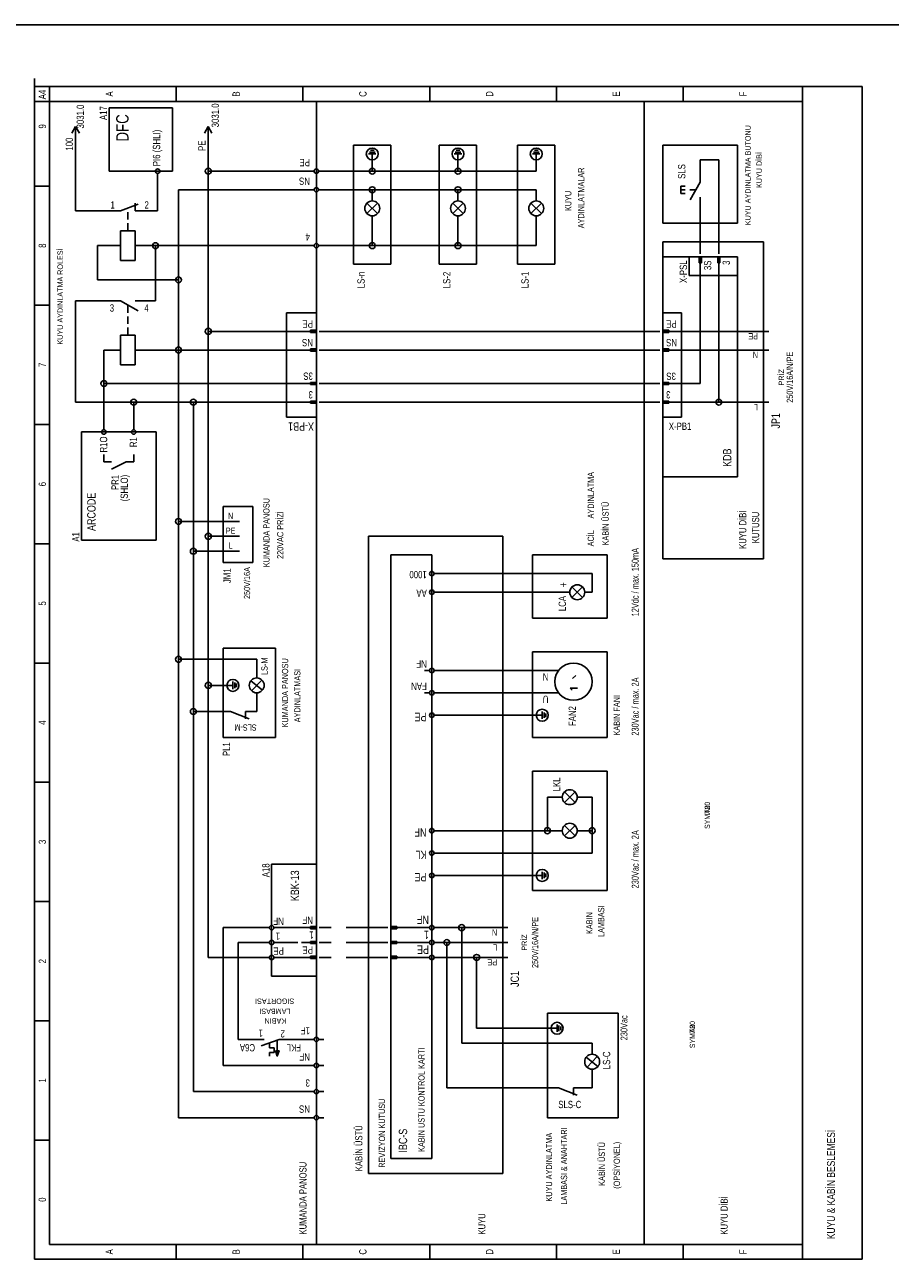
# Model space of a CAD drawing. Header units: centimetres. Extents: x 0 to 12476, y -30 to 2970.
# Tile 26 of 26: x 11080 to 11778, y 1971 to 2970. Entities that reach past the tile are written whole.
import ezdxf
from ezdxf.enums import TextEntityAlignment as Align

# ---------------------------------------------------------------- set-up
doc = ezdxf.new("R2010")
doc.units = ezdxf.units.CM
for name, color, linetype in [('ASN-CERCEVE', 7, 'Continuous'), ('ASN-ELEKTRIK', 3, 'Continuous'), ('ASN-ELEKTRIK-YAZI', 4, 'Continuous')]:
    doc.layers.add(name, color=color, linetype=linetype)

msp = doc.modelspace()

# ---------------------------------------------------------------- linework, layer by layer
at = {"layer": 'ASN-CERCEVE'}
for points in [[(0, 0), (12475.76, 0), (12475.76, 2970), (0, 2970)], [(100, 0), (12450.76, 0), (12450.76, 2970), (100, 2970)]]:
    msp.add_lwpolyline(points, close=True, dxfattribs=at)
at = {"layer": 'ASN-ELEKTRIK'}
for p, q in [((11088.04, 2920.2), (11088.04, 2926.57)), ((11088.04, 1974.44), (11088.04, 2920.2)), ((11088.04, 2920.2), (11755.2, 2920.2)), ((11100.06, 1986.47), (11100.06, 2920.2)), ((11202.24, 2920.2), (11202.24, 2908.18)), ((11304.42, 2920.2), (11304.42, 2908.18)), ((11406.6, 2920.2), (11406.6, 2908.18)), ((11508.78, 2908.18), (11508.78, 2920.2)), ((11610.95, 2908.18), (11610.95, 2920.2)), ((11707.12, 1974.44), (11707.12, 2920.2)), ((11755.2, 2920.2), (11755.2, 1974.44)), ((11088.04, 2908.18), (11707.12, 2908.18)), ((11315.18, 1986.47), (11315.18, 2908.18)), ((11579.64, 1986.47), (11579.64, 2908.18)), ((11148.15, 2903.06), (11199.24, 2903.06)), ((11148.15, 2851.97), (11148.15, 2903.06)), ((11199.24, 2903.06), (11199.24, 2851.97)), ((11121.1, 2888.04), (11118.09, 2882.63)), ((11121.1, 2888.04), (11124.1, 2882.63)), ((11121.1, 2876.02), (11121.1, 2888.04)), ((11228.03, 2888.04), (11225.02, 2882.63)), ((11228.03, 2851.97), (11228.03, 2888.04)), ((11228.03, 2888.04), (11231.03, 2882.63)), ((11121.1, 2882.03), (11121.1, 2876.02)), ((11121.1, 2820.06), (11121.1, 2876.02)), ((11345.23, 2776.84), (11345.23, 2873.01)), ((11345.23, 2873.01), (11375.28, 2873.01)), ((11362.51, 2867.3), (11358, 2867.3)), ((11361.76, 2868.8), (11358.76, 2868.8)), ((11375.28, 2873.01), (11375.28, 2776.84)), ((11414.35, 2776.84), (11414.35, 2873.01)), ((11414.35, 2873.01), (11444.4, 2873.01)), ((11431.63, 2867.3), (11427.12, 2867.3)), ((11430.88, 2868.8), (11427.88, 2868.8)), ((11444.4, 2873.01), (11444.4, 2776.84)), ((11477.46, 2776.84), (11477.46, 2873.01)), ((11477.46, 2873.01), (11507.51, 2873.01)), ((11494.74, 2867.3), (11490.23, 2867.3)), ((11493.99, 2868.8), (11490.99, 2868.8)), ((11507.51, 2873.01), (11507.51, 2776.84)), ((11594.67, 2809.9), (11594.67, 2873.01)), ((11594.67, 2873.01), (11654.77, 2873.01)), ((11654.77, 2873.01), (11654.77, 2809.9)), ((11363.26, 2865.8), (11357.25, 2865.8)), ((11360.26, 2865.8), (11360.26, 2854.98)), ((11432.38, 2865.8), (11426.37, 2865.8)), ((11429.38, 2865.8), (11429.38, 2854.98)), ((11495.49, 2865.8), (11489.48, 2865.8)), ((11492.49, 2865.8), (11492.49, 2854.98)), ((11624.72, 2860.99), (11639.75, 2860.99)), ((11624.72, 2848.97), (11624.72, 2860.99)), ((11639.75, 2860.99), (11639.75, 2788.86)), ((11199.24, 2851.97), (11148.15, 2851.97)), ((11187.21, 2845.96), (11187.21, 2850.17)), ((11309.17, 2851.97), (11228.03, 2851.97)), ((11228.03, 2722.75), (11228.03, 2851.97)), ((11309.17, 2851.97), (11313.38, 2851.97)), ((11316.98, 2851.97), (11321.19, 2851.97)), ((11360.26, 2851.97), (11321.19, 2851.97)), ((11360.26, 2854.98), (11360.26, 2851.97)), ((11429.38, 2851.97), (11360.26, 2851.97)), ((11429.38, 2854.98), (11429.38, 2851.97)), ((11492.49, 2851.97), (11429.38, 2851.97)), ((11492.49, 2854.98), (11492.49, 2851.97)), ((11624.72, 2842.96), (11624.72, 2848.97)), ((11100.06, 2839.95), (11088.04, 2839.95)), ((11187.21, 2820.06), (11187.21, 2845.96)), ((11203.99, 2707.72), (11203.99, 2836.95)), ((11309.17, 2836.95), (11203.99, 2836.95)), ((11309.17, 2836.95), (11313.38, 2836.95)), ((11316.98, 2836.95), (11321.19, 2836.95)), ((11360.26, 2836.95), (11321.19, 2836.95)), ((11360.26, 2836.95), (11360.26, 2833.94)), ((11429.38, 2836.95), (11360.26, 2836.95)), ((11429.38, 2836.95), (11429.38, 2833.94)), ((11492.49, 2836.95), (11429.38, 2836.95)), ((11492.49, 2836.95), (11492.49, 2833.94)), ((11609.09, 2833.94), (11609.09, 2839.95)), ((11609.09, 2839.95), (11612.7, 2839.95)), ((11609.09, 2836.95), (11612.7, 2836.95)), ((11616.3, 2836.95), (11621.25, 2836.95)), ((11624.72, 2842.96), (11616.51, 2828.74)), ((11360.26, 2833.94), (11360.26, 2827.93)), ((11429.38, 2833.94), (11429.38, 2827.93)), ((11492.49, 2833.94), (11492.49, 2827.93)), ((11609.09, 2833.94), (11612.7, 2833.94)), ((11624.72, 2830.94), (11624.72, 2824.93)), ((11154.16, 2820.06), (11121.1, 2820.06)), ((11157.16, 2820.06), (11151.15, 2820.06)), ((11157.16, 2820.06), (11171.59, 2825.31)), ((11163.17, 2821.92), (11163.17, 2822.24)), ((11163.17, 2812.91), (11163.17, 2818.92)), ((11169.18, 2820.06), (11169.18, 2826.07)), ((11169.18, 2820.06), (11175.19, 2820.06)), ((11175.19, 2820.06), (11187.21, 2820.06)), ((11364.51, 2817.67), (11356.01, 2826.17)), ((11364.51, 2826.17), (11356.01, 2817.67)), ((11433.63, 2817.67), (11425.13, 2826.17)), ((11433.63, 2826.17), (11425.13, 2817.67)), ((11496.74, 2817.67), (11488.24, 2826.17)), ((11496.74, 2826.17), (11488.24, 2817.67)), ((11624.72, 2788.86), (11624.72, 2824.93)), ((11163.17, 2803.89), (11163.17, 2809.9)), ((11360.26, 2815.91), (11360.26, 2809.9)), ((11360.26, 2809.9), (11360.26, 2791.87)), ((11429.38, 2815.91), (11429.38, 2809.9)), ((11429.38, 2791.87), (11429.38, 2809.9)), ((11492.49, 2815.91), (11492.49, 2809.9)), ((11492.49, 2809.9), (11492.49, 2791.87)), ((11654.77, 2809.9), (11594.67, 2809.9)), ((11157.16, 2803.89), (11169.18, 2803.89)), ((11157.16, 2779.85), (11157.16, 2803.89)), ((11169.18, 2803.89), (11169.18, 2779.85)), ((11138.61, 2764.29), (11138.61, 2791.87)), ((11151.15, 2791.87), (11138.61, 2791.87)), ((11157.16, 2791.87), (11151.15, 2791.87)), ((11169.18, 2791.87), (11175.19, 2791.87)), ((11304.42, 2791.87), (11172.19, 2791.87)), ((11185.51, 2747.45), (11185.51, 2791.87)), ((11309.17, 2791.87), (11278.93, 2791.87)), ((11309.17, 2791.87), (11313.38, 2791.87)), ((11316.98, 2791.87), (11321.19, 2791.87)), ((11360.26, 2791.87), (11321.19, 2791.87)), ((11429.38, 2791.87), (11360.26, 2791.87)), ((11492.49, 2791.87), (11429.38, 2791.87)), ((11594.67, 2794.87), (11675.81, 2794.87)), ((11594.67, 2782.85), (11594.67, 2794.87)), ((11624.72, 2785.26), (11624.72, 2788.86)), ((11639.75, 2785.26), (11639.75, 2788.86)), ((11675.81, 2794.87), (11675.81, 2539.43)), ((11169.18, 2779.85), (11157.16, 2779.85)), ((11375.28, 2776.84), (11345.23, 2776.84)), ((11444.4, 2776.84), (11414.35, 2776.84)), ((11507.51, 2776.84), (11477.46, 2776.84)), ((11594.67, 2605.54), (11594.67, 2782.85)), ((11594.67, 2782.85), (11654.77, 2782.85)), ((11615.7, 2782.85), (11654.77, 2782.85)), ((11615.7, 2767.83), (11615.7, 2782.85)), ((11623.82, 2782.85), (11625.62, 2782.85)), ((11623.82, 2778.05), (11623.82, 2782.85)), ((11623.82, 2778.05), (11625.62, 2778.05)), ((11624.12, 2778.05), (11624.12, 2782.85)), ((11624.42, 2778.05), (11624.42, 2782.85)), ((11624.72, 2773.84), (11624.72, 2782.85)), ((11625.02, 2778.05), (11625.02, 2782.85)), ((11625.32, 2778.05), (11625.32, 2782.85)), ((11625.62, 2778.05), (11625.62, 2782.85)), ((11638.84, 2782.85), (11640.65, 2782.85)), ((11638.84, 2778.05), (11638.84, 2782.85)), ((11638.84, 2778.05), (11640.65, 2778.05)), ((11639.14, 2778.05), (11639.14, 2782.85)), ((11639.44, 2778.05), (11639.44, 2782.85)), ((11639.75, 2773.84), (11639.75, 2782.85)), ((11640.05, 2778.05), (11640.05, 2782.85)), ((11640.35, 2778.05), (11640.35, 2782.85)), ((11640.65, 2778.05), (11640.65, 2782.85)), ((11654.77, 2782.85), (11654.77, 2767.83)), ((11654.77, 2782.85), (11654.77, 2605.54)), ((11654.77, 2767.83), (11615.7, 2767.83)), ((11624.72, 2773.84), (11624.72, 2770.83)), ((11624.72, 2770.83), (11624.72, 2680.68)), ((11639.75, 2773.84), (11639.75, 2770.83)), ((11639.75, 2770.83), (11639.75, 2665.65)), ((11203.99, 2764.29), (11138.61, 2764.29)), ((11121.1, 2665.65), (11121.1, 2747.45)), ((11154.16, 2747.45), (11121.1, 2747.45)), ((11157.16, 2747.45), (11151.15, 2747.45)), ((11157.16, 2747.45), (11171.38, 2739.24)), ((11169.18, 2747.45), (11175.19, 2747.45)), ((11175.19, 2747.45), (11185.51, 2747.45)), ((11100.06, 2743.79), (11088.04, 2743.79)), ((11163.17, 2737.77), (11163.17, 2743.79)), ((11163.17, 2737.77), (11163.17, 2739.53)), ((11291.14, 2653.63), (11291.14, 2737.77)), ((11291.14, 2737.77), (11315.18, 2737.77)), ((11315.18, 2737.77), (11315.18, 2653.63)), ((11594.67, 2653.63), (11594.67, 2737.77)), ((11594.67, 2737.77), (11609.69, 2737.77)), ((11609.69, 2737.77), (11609.69, 2653.63)), ((11163.17, 2728.76), (11163.17, 2734.77)), ((11157.16, 2719.74), (11169.18, 2719.74)), ((11157.16, 2695.7), (11157.16, 2719.74)), ((11163.17, 2719.74), (11163.17, 2725.75)), ((11169.18, 2719.74), (11169.18, 2695.7)), ((11303.16, 2722.75), (11228.03, 2722.75)), ((11228.03, 2557.46), (11228.03, 2722.75)), ((11306.16, 2722.75), (11303.16, 2722.75)), ((11306.16, 2722.75), (11315.18, 2722.75)), ((11310.37, 2723.65), (11315.18, 2723.65)), ((11310.37, 2723.65), (11310.37, 2721.85)), ((11310.37, 2723.35), (11315.18, 2723.35)), ((11310.37, 2723.05), (11315.18, 2723.05)), ((11310.37, 2722.45), (11315.18, 2722.45)), ((11310.37, 2722.15), (11315.18, 2722.15)), ((11310.37, 2721.85), (11315.18, 2721.85)), ((11315.18, 2723.65), (11315.18, 2721.85)), ((11317.58, 2722.75), (11321.19, 2722.75)), ((11588.66, 2722.75), (11321.19, 2722.75)), ((11592.26, 2722.75), (11588.66, 2722.75)), ((11594.67, 2721.85), (11594.67, 2723.65)), ((11599.48, 2723.65), (11594.67, 2723.65)), ((11599.48, 2723.35), (11594.67, 2723.35)), ((11599.48, 2723.05), (11594.67, 2723.05)), ((11603.68, 2722.75), (11594.67, 2722.75)), ((11599.48, 2722.45), (11594.67, 2722.45)), ((11599.48, 2722.15), (11594.67, 2722.15)), ((11599.48, 2721.85), (11594.67, 2721.85)), ((11599.48, 2721.85), (11599.48, 2723.65)), ((11603.68, 2722.75), (11606.69, 2722.75)), ((11606.69, 2722.75), (11669.8, 2722.75)), ((11680.02, 2722.75), (11669.8, 2722.75)), ((11143.88, 2680.68), (11143.88, 2707.72)), ((11157.16, 2707.72), (11143.88, 2707.72)), ((11169.18, 2707.72), (11203.99, 2707.72)), ((11203.99, 2569.48), (11203.99, 2707.72)), ((11303.16, 2707.72), (11203.99, 2707.72)), ((11306.16, 2707.72), (11303.16, 2707.72)), ((11306.16, 2707.72), (11315.18, 2707.72)), ((11310.37, 2708.62), (11315.18, 2708.62)), ((11310.37, 2708.62), (11310.37, 2706.82)), ((11310.37, 2708.32), (11315.18, 2708.32)), ((11310.37, 2708.02), (11315.18, 2708.02)), ((11310.37, 2707.42), (11315.18, 2707.42)), ((11310.37, 2707.12), (11315.18, 2707.12)), ((11310.37, 2706.82), (11315.18, 2706.82)), ((11315.18, 2708.62), (11315.18, 2706.82)), ((11317.58, 2707.72), (11321.19, 2707.72)), ((11588.66, 2707.72), (11321.19, 2707.72)), ((11592.26, 2707.72), (11588.66, 2707.72)), ((11594.67, 2706.82), (11594.67, 2708.62)), ((11599.48, 2708.62), (11594.67, 2708.62)), ((11599.48, 2708.32), (11594.67, 2708.32)), ((11599.48, 2708.02), (11594.67, 2708.02)), ((11603.68, 2707.72), (11594.67, 2707.72)), ((11599.48, 2707.42), (11594.67, 2707.42)), ((11599.48, 2707.12), (11594.67, 2707.12)), ((11599.48, 2706.82), (11594.67, 2706.82)), ((11599.48, 2706.82), (11599.48, 2708.62)), ((11603.68, 2707.72), (11606.69, 2707.72)), ((11606.69, 2707.72), (11669.8, 2707.72)), ((11680.02, 2707.72), (11669.8, 2707.72)), ((11169.18, 2695.7), (11157.16, 2695.7)), ((11303.16, 2680.68), (11143.88, 2680.68)), ((11143.88, 2647.62), (11143.88, 2680.68)), ((11306.16, 2680.68), (11303.16, 2680.68)), ((11306.16, 2680.68), (11315.18, 2680.68)), ((11310.37, 2681.58), (11315.18, 2681.58)), ((11310.37, 2681.58), (11310.37, 2679.77)), ((11310.37, 2681.28), (11315.18, 2681.28)), ((11310.37, 2680.98), (11315.18, 2680.98)), ((11310.37, 2680.37), (11315.18, 2680.37)), ((11310.37, 2680.07), (11315.18, 2680.07)), ((11310.37, 2679.77), (11315.18, 2679.77)), ((11315.18, 2681.58), (11315.18, 2679.77)), ((11317.58, 2680.68), (11321.19, 2680.68)), ((11588.66, 2680.68), (11321.19, 2680.68)), ((11592.26, 2680.68), (11588.66, 2680.68)), ((11594.67, 2679.77), (11594.67, 2681.58)), ((11599.48, 2681.58), (11594.67, 2681.58)), ((11599.48, 2681.28), (11594.67, 2681.28)), ((11599.48, 2680.98), (11594.67, 2680.98)), ((11603.68, 2680.68), (11594.67, 2680.68)), ((11599.48, 2680.37), (11594.67, 2680.37)), ((11599.48, 2680.07), (11594.67, 2680.07)), ((11599.48, 2679.77), (11594.67, 2679.77)), ((11599.48, 2679.77), (11599.48, 2681.58)), ((11603.68, 2680.68), (11606.69, 2680.68)), ((11624.72, 2680.68), (11606.69, 2680.68)), ((11167.92, 2665.65), (11121.1, 2665.65)), ((11167.92, 2647.62), (11167.92, 2665.65)), ((11216.01, 2665.65), (11167.92, 2665.65)), ((11216.01, 2545.44), (11216.01, 2665.65)), ((11303.16, 2665.65), (11216.01, 2665.65)), ((11306.16, 2665.65), (11303.16, 2665.65)), ((11306.16, 2665.65), (11315.18, 2665.65)), ((11310.37, 2666.55), (11315.18, 2666.55)), ((11310.37, 2666.55), (11310.37, 2664.75)), ((11310.37, 2666.25), (11315.18, 2666.25)), ((11310.37, 2665.95), (11315.18, 2665.95)), ((11310.37, 2665.35), (11315.18, 2665.35)), ((11310.37, 2665.05), (11315.18, 2665.05)), ((11310.37, 2664.75), (11315.18, 2664.75)), ((11315.18, 2666.55), (11315.18, 2664.75)), ((11317.58, 2665.65), (11321.19, 2665.65)), ((11588.66, 2665.65), (11321.19, 2665.65)), ((11592.26, 2665.65), (11588.66, 2665.65)), ((11594.67, 2664.75), (11594.67, 2666.55)), ((11599.48, 2666.55), (11594.67, 2666.55)), ((11599.48, 2666.25), (11594.67, 2666.25)), ((11599.48, 2665.95), (11594.67, 2665.95)), ((11603.68, 2665.65), (11594.67, 2665.65)), ((11599.48, 2665.35), (11594.67, 2665.35)), ((11599.48, 2665.05), (11594.67, 2665.05)), ((11599.48, 2664.75), (11594.67, 2664.75)), ((11599.48, 2664.75), (11599.48, 2666.55)), ((11603.68, 2665.65), (11606.69, 2665.65)), ((11639.75, 2665.65), (11606.69, 2665.65)), ((11669.8, 2665.65), (11639.75, 2665.65)), ((11680.02, 2665.65), (11669.8, 2665.65)), ((11100.06, 2647.62), (11088.04, 2647.62)), ((11143.88, 2647.62), (11143.88, 2643.41)), ((11167.92, 2647.62), (11167.92, 2643.41)), ((11315.18, 2653.63), (11291.14, 2653.63)), ((11609.69, 2653.63), (11594.67, 2653.63)), ((11125.85, 2554.46), (11125.85, 2641.61)), ((11125.85, 2641.61), (11185.95, 2641.61)), ((11185.95, 2641.61), (11185.95, 2554.46)), ((11143.88, 2623.58), (11143.88, 2617.57)), ((11149.89, 2617.57), (11143.88, 2617.57)), ((11161.91, 2617.57), (11149.89, 2611.55)), ((11167.92, 2617.57), (11161.91, 2617.57)), ((11167.92, 2617.57), (11167.92, 2623.58)), ((11654.77, 2605.54), (11594.67, 2605.54)), ((11594.67, 2539.43), (11594.67, 2605.54)), ((11240.05, 2581.5), (11264.09, 2581.5)), ((11240.05, 2536.42), (11240.05, 2581.5)), ((11264.09, 2581.5), (11264.09, 2536.42)), ((11240.05, 2569.48), (11203.99, 2569.48)), ((11203.99, 2458.29), (11203.99, 2569.48)), ((11243.05, 2569.48), (11240.05, 2569.48)), ((11253.27, 2569.48), (11243.05, 2569.48)), ((11240.05, 2557.46), (11228.03, 2557.46)), ((11228.03, 2437.25), (11228.03, 2557.46)), ((11243.05, 2557.46), (11240.05, 2557.46)), ((11253.27, 2557.46), (11243.05, 2557.46)), ((11357.25, 2043.56), (11357.25, 2557.46)), ((11357.25, 2557.46), (11465.44, 2557.46)), ((11465.44, 2557.46), (11465.44, 2043.56)), ((11100.06, 2551.45), (11088.04, 2551.45)), ((11185.95, 2554.46), (11125.85, 2554.46)), ((11240.05, 2545.44), (11216.01, 2545.44)), ((11216.01, 2416.21), (11216.01, 2545.44)), ((11243.05, 2545.44), (11240.05, 2545.44)), ((11253.27, 2545.44), (11243.05, 2545.44)), ((11375.28, 2055.59), (11375.28, 2542.43)), ((11375.28, 2542.43), (11408.34, 2542.43)), ((11408.34, 2542.43), (11408.34, 2055.59)), ((11489.48, 2491.35), (11489.48, 2542.43)), ((11489.48, 2542.43), (11549.59, 2542.43)), ((11549.59, 2542.43), (11549.59, 2491.35)), ((11675.81, 2539.43), (11594.67, 2539.43)), ((11264.09, 2536.42), (11240.05, 2536.42)), ((11414.35, 2527.41), (11410.15, 2527.41)), ((11537.57, 2527.41), (11414.35, 2527.41)), ((11537.57, 2527.41), (11537.57, 2512.38)), ((11414.35, 2512.38), (11410.15, 2512.38)), ((11513.53, 2512.38), (11414.35, 2512.38)), ((11519.54, 2512.38), (11513.53, 2512.38)), ((11521.3, 2508.13), (11529.8, 2516.63)), ((11529.8, 2508.13), (11521.3, 2516.63)), ((11537.57, 2512.38), (11531.56, 2512.38)), ((11549.59, 2491.35), (11489.48, 2491.35)), ((11240.05, 2395.18), (11240.05, 2467.3)), ((11240.05, 2467.3), (11282.12, 2467.3)), ((11282.12, 2467.3), (11282.12, 2395.18)), ((11240.05, 2458.29), (11203.99, 2458.29)), ((11203.99, 2088.64), (11203.99, 2458.29)), ((11240.29, 2458.29), (11240.05, 2458.29)), ((11255.08, 2458.29), (11240.05, 2458.29)), ((11255.08, 2458.29), (11267.1, 2458.29)), ((11267.1, 2449.27), (11267.1, 2458.29)), ((11489.48, 2395.18), (11489.48, 2464.3)), ((11489.48, 2464.3), (11549.59, 2464.3)), ((11549.59, 2464.3), (11549.59, 2395.18)), ((11100.06, 2455.28), (11088.04, 2455.28)), ((11267.1, 2449.27), (11267.1, 2443.26)), ((11406.54, 2449.27), (11402.33, 2449.27)), ((11414.35, 2449.27), (11410.15, 2449.27)), ((11498.5, 2449.27), (11414.35, 2449.27)), ((11510.4, 2449.27), (11498.5, 2449.27)), ((11240.05, 2437.25), (11228.03, 2437.25)), ((11228.03, 2217.87), (11228.03, 2437.25)), ((11240.29, 2437.25), (11240.05, 2437.25)), ((11247.86, 2437.25), (11240.05, 2437.25)), ((11247.86, 2434.25), (11247.86, 2440.26)), ((11249.37, 2435), (11249.37, 2439.51)), ((11250.87, 2435.75), (11250.87, 2438.75)), ((11271.66, 2433.4), (11262.29, 2440.86)), ((11271.18, 2441.58), (11263.01, 2432.92)), ((11521.86, 2442.82), (11524.38, 2445.34)), ((11267.1, 2425.23), (11267.1, 2431.24)), ((11406.54, 2431.24), (11402.33, 2431.24)), ((11414.35, 2431.24), (11410.15, 2431.24)), ((11414.35, 2431.24), (11498.5, 2431.24)), ((11510.4, 2431.24), (11498.5, 2431.24)), ((11521.46, 2433.4), (11519.78, 2435.09)), ((11519.78, 2435.09), (11525.67, 2435.09)), ((11267.1, 2425.23), (11267.1, 2416.21)), ((11240.05, 2416.21), (11216.01, 2416.21)), ((11216.01, 2109.68), (11216.01, 2416.21)), ((11246.06, 2416.21), (11240.05, 2416.21)), ((11240.29, 2416.21), (11240.05, 2416.21)), ((11246.06, 2416.21), (11261.09, 2410.2)), ((11258.08, 2416.21), (11258.08, 2410.2)), ((11258.08, 2416.21), (11261.09, 2416.21)), ((11261.09, 2416.21), (11267.1, 2416.21)), ((11414.35, 2413.21), (11410.15, 2413.21)), ((11414.35, 2413.21), (11486.48, 2413.21)), ((11497.3, 2413.21), (11486.48, 2413.21)), ((11497.3, 2410.2), (11497.3, 2416.21)), ((11498.8, 2410.96), (11498.8, 2415.46)), ((11500.3, 2411.71), (11500.3, 2414.71)), ((11282.12, 2395.18), (11240.05, 2395.18)), ((11549.59, 2395.18), (11489.48, 2395.18)), ((11489.48, 2271.96), (11489.48, 2368.13)), ((11489.48, 2368.13), (11549.59, 2368.13)), ((11549.59, 2368.13), (11549.59, 2271.96)), ((11100.06, 2359.11), (11088.04, 2359.11)), ((11507.51, 2347.09), (11501.5, 2347.09)), ((11501.5, 2347.09), (11501.5, 2320.05)), ((11513.53, 2347.09), (11507.51, 2347.09)), ((11515.29, 2342.84), (11523.79, 2351.34)), ((11523.79, 2342.84), (11515.29, 2351.34)), ((11531.56, 2347.09), (11525.55, 2347.09)), ((11531.56, 2347.09), (11537.57, 2347.09)), ((11537.57, 2320.05), (11537.57, 2347.09)), ((11414.35, 2320.05), (11410.15, 2320.05)), ((11501.5, 2320.05), (11414.35, 2320.05)), ((11507.51, 2320.05), (11501.5, 2320.05)), ((11513.53, 2320.05), (11507.51, 2320.05)), ((11515.29, 2315.8), (11523.79, 2324.3)), ((11523.79, 2315.8), (11515.29, 2324.3)), ((11531.56, 2320.05), (11525.55, 2320.05)), ((11537.57, 2320.05), (11531.56, 2320.05)), ((11537.57, 2302.02), (11537.57, 2320.05)), ((11414.35, 2302.02), (11410.15, 2302.02)), ((11537.57, 2302.02), (11414.35, 2302.02)), ((11279.12, 2202.84), (11279.12, 2293)), ((11279.12, 2293), (11315.18, 2293)), ((11315.18, 2293), (11315.18, 2202.84)), ((11414.35, 2283.98), (11410.15, 2283.98)), ((11414.35, 2283.98), (11486.48, 2283.98)), ((11497.3, 2283.98), (11486.48, 2283.98)), ((11497.3, 2280.98), (11497.3, 2286.99)), ((11498.8, 2281.73), (11498.8, 2286.24)), ((11500.3, 2282.48), (11500.3, 2285.49)), ((11549.59, 2271.96), (11489.48, 2271.96)), ((11100.06, 2262.95), (11088.04, 2262.95)), ((11273.11, 2241.91), (11240.05, 2241.91)), ((11240.05, 2130.72), (11240.05, 2241.91)), ((11273.11, 2241.91), (11277.31, 2241.91)), ((11280.92, 2241.91), (11285.13, 2241.91)), ((11285.13, 2241.91), (11303.16, 2241.91)), ((11306.16, 2241.91), (11303.16, 2241.91)), ((11306.16, 2241.91), (11315.18, 2241.91)), ((11310.37, 2242.81), (11315.18, 2242.81)), ((11310.37, 2242.81), (11310.37, 2241.01)), ((11310.37, 2242.51), (11315.18, 2242.51)), ((11310.37, 2242.21), (11315.18, 2242.21)), ((11310.37, 2241.61), (11315.18, 2241.61)), ((11310.37, 2241.31), (11315.18, 2241.31)), ((11310.37, 2241.01), (11315.18, 2241.01)), ((11315.18, 2242.81), (11315.18, 2241.01)), ((11317.58, 2241.91), (11321.19, 2241.91)), ((11327.2, 2241.91), (11321.19, 2241.91)), ((11339.22, 2241.91), (11345.23, 2241.91)), ((11345.23, 2241.91), (11342.23, 2241.91)), ((11369.27, 2241.91), (11345.23, 2241.91)), ((11372.88, 2241.91), (11369.27, 2241.91)), ((11375.28, 2241.01), (11375.28, 2242.81)), ((11380.09, 2242.81), (11375.28, 2242.81)), ((11380.09, 2242.51), (11375.28, 2242.51)), ((11380.09, 2242.21), (11375.28, 2242.21)), ((11384.3, 2241.91), (11375.28, 2241.91)), ((11380.09, 2241.61), (11375.28, 2241.61)), ((11380.09, 2241.31), (11375.28, 2241.31)), ((11380.09, 2241.01), (11375.28, 2241.01)), ((11380.09, 2241.01), (11380.09, 2242.81)), ((11384.3, 2241.91), (11387.31, 2241.91)), ((11387.31, 2241.91), (11402.33, 2241.91)), ((11402.33, 2241.91), (11406.54, 2241.91)), ((11410.15, 2241.91), (11414.35, 2241.91)), ((11432.38, 2241.91), (11414.35, 2241.91)), ((11432.38, 2148.75), (11432.38, 2241.91)), ((11459.43, 2241.91), (11432.38, 2241.91)), ((11469.65, 2241.91), (11459.43, 2241.91)), ((11273.11, 2229.89), (11252.07, 2229.89)), ((11252.07, 2151.75), (11252.07, 2229.89)), ((11273.11, 2229.89), (11277.31, 2229.89)), ((11280.92, 2229.89), (11285.13, 2229.89)), ((11285.13, 2229.89), (11300.15, 2229.89)), ((11306.16, 2229.89), (11303.16, 2229.89)), ((11306.16, 2229.89), (11315.18, 2229.89)), ((11310.37, 2230.79), (11315.18, 2230.79)), ((11310.37, 2230.79), (11310.37, 2228.99)), ((11310.37, 2230.49), (11315.18, 2230.49)), ((11310.37, 2230.19), (11315.18, 2230.19)), ((11310.37, 2229.59), (11315.18, 2229.59)), ((11310.37, 2229.29), (11315.18, 2229.29)), ((11310.37, 2228.99), (11315.18, 2228.99)), ((11315.18, 2230.79), (11315.18, 2228.99)), ((11317.58, 2229.89), (11321.19, 2229.89)), ((11327.2, 2229.89), (11321.19, 2229.89)), ((11339.22, 2229.89), (11345.23, 2229.89)), ((11345.23, 2229.89), (11342.23, 2229.89)), ((11369.27, 2229.89), (11345.23, 2229.89)), ((11372.88, 2229.89), (11369.27, 2229.89)), ((11375.28, 2228.99), (11375.28, 2230.79)), ((11380.09, 2230.79), (11375.28, 2230.79)), ((11380.09, 2230.49), (11375.28, 2230.49)), ((11380.09, 2230.19), (11375.28, 2230.19)), ((11384.3, 2229.89), (11375.28, 2229.89)), ((11380.09, 2229.59), (11375.28, 2229.59)), ((11380.09, 2229.29), (11375.28, 2229.29)), ((11380.09, 2228.99), (11375.28, 2228.99)), ((11380.09, 2228.99), (11380.09, 2230.79)), ((11384.3, 2229.89), (11387.31, 2229.89)), ((11387.31, 2229.89), (11402.33, 2229.89)), ((11402.33, 2229.89), (11406.54, 2229.89)), ((11410.15, 2229.89), (11414.35, 2229.89)), ((11420.36, 2229.89), (11414.35, 2229.89)), ((11420.36, 2112.69), (11420.36, 2229.89)), ((11459.43, 2229.89), (11420.36, 2229.89)), ((11469.65, 2229.89), (11459.43, 2229.89)), ((11273.11, 2217.87), (11228.03, 2217.87)), ((11273.11, 2217.87), (11277.31, 2217.87)), ((11280.92, 2217.87), (11285.13, 2217.87)), ((11285.13, 2217.87), (11303.16, 2217.87)), ((11306.16, 2217.87), (11303.16, 2217.87)), ((11306.16, 2217.87), (11315.18, 2217.87)), ((11310.37, 2218.77), (11315.18, 2218.77)), ((11310.37, 2218.77), (11310.37, 2216.97)), ((11310.37, 2218.47), (11315.18, 2218.47)), ((11310.37, 2218.17), (11315.18, 2218.17)), ((11310.37, 2217.57), (11315.18, 2217.57)), ((11310.37, 2217.27), (11315.18, 2217.27)), ((11315.18, 2218.77), (11315.18, 2216.97)), ((11317.58, 2217.87), (11321.19, 2217.87)), ((11327.2, 2217.87), (11321.19, 2217.87)), ((11339.22, 2217.87), (11345.23, 2217.87)), ((11345.23, 2217.87), (11342.23, 2217.87)), ((11369.27, 2217.87), (11345.23, 2217.87)), ((11372.88, 2217.87), (11369.27, 2217.87)), ((11375.28, 2216.97), (11375.28, 2218.77)), ((11380.09, 2218.77), (11375.28, 2218.77)), ((11380.09, 2218.47), (11375.28, 2218.47)), ((11380.09, 2218.17), (11375.28, 2218.17)), ((11384.3, 2217.87), (11375.28, 2217.87)), ((11380.09, 2217.57), (11375.28, 2217.57)), ((11380.09, 2217.27), (11375.28, 2217.27)), ((11380.09, 2216.97), (11380.09, 2218.77)), ((11384.3, 2217.87), (11387.31, 2217.87)), ((11387.31, 2217.87), (11402.33, 2217.87)), ((11402.33, 2217.87), (11406.54, 2217.87)), ((11410.15, 2217.87), (11414.35, 2217.87)), ((11444.4, 2217.87), (11414.35, 2217.87)), ((11444.4, 2160.77), (11444.4, 2217.87)), ((11459.43, 2217.87), (11444.4, 2217.87)), ((11469.65, 2217.87), (11459.43, 2217.87)), ((11310.37, 2216.97), (11315.18, 2216.97)), ((11380.09, 2216.97), (11375.28, 2216.97)), ((11315.18, 2202.84), (11279.12, 2202.84)), ((11501.5, 2088.64), (11501.5, 2172.79)), ((11501.5, 2172.79), (11558.6, 2172.79)), ((11558.6, 2172.79), (11558.6, 2088.64)), ((11100.06, 2166.78), (11088.04, 2166.78)), ((11501.5, 2160.77), (11444.4, 2160.77)), ((11509.32, 2160.77), (11501.5, 2160.77)), ((11501.74, 2160.77), (11501.5, 2160.77)), ((11509.32, 2157.76), (11509.32, 2163.77)), ((11510.82, 2158.52), (11510.82, 2163.02)), ((11512.32, 2159.27), (11512.32, 2162.27)), ((11267.1, 2151.75), (11252.07, 2151.75)), ((11273.11, 2151.75), (11267.1, 2151.75)), ((11285.13, 2151.75), (11270.7, 2146.5)), ((11277.43, 2144.9), (11277.43, 2148.89)), ((11283.68, 2151.03), (11283.68, 2138.29)), ((11285.13, 2151.75), (11291.14, 2151.75)), ((11309.17, 2151.75), (11291.14, 2151.75)), ((11309.17, 2151.75), (11313.38, 2151.75)), ((11312.17, 2151.75), (11309.17, 2151.75)), ((11316.98, 2151.75), (11321.19, 2151.75)), ((11501.5, 2148.75), (11432.38, 2148.75)), ((11501.74, 2148.75), (11501.5, 2148.75)), ((11531.56, 2148.75), (11501.5, 2148.75)), ((11531.56, 2148.75), (11537.57, 2148.75)), ((11537.57, 2145.74), (11537.57, 2148.75)), ((11281.04, 2144.9), (11277.43, 2144.9)), ((11277.43, 2141.3), (11281.04, 2141.3)), ((11277.43, 2138.29), (11277.43, 2141.3)), ((11281.04, 2141.3), (11281.04, 2144.9)), ((11283.68, 2138.29), (11282.24, 2142.62)), ((11282.24, 2142.62), (11285.13, 2142.62)), ((11283.68, 2138.29), (11285.13, 2142.62)), ((11542.14, 2129.88), (11532.76, 2137.33)), ((11541.65, 2138.05), (11533.48, 2129.39)), ((11537.57, 2145.74), (11537.57, 2139.73)), ((11309.17, 2130.72), (11240.05, 2130.72)), ((11309.17, 2130.72), (11313.38, 2130.72)), ((11316.98, 2130.72), (11321.19, 2130.72)), ((11537.57, 2121.7), (11537.57, 2127.71)), ((11537.57, 2121.7), (11537.57, 2112.69)), ((11309.17, 2109.68), (11216.01, 2109.68)), ((11309.17, 2109.68), (11313.38, 2109.68)), ((11312.17, 2109.68), (11309.17, 2109.68)), ((11316.98, 2109.68), (11321.19, 2109.68)), ((11501.5, 2112.69), (11420.36, 2112.69)), ((11510.52, 2112.69), (11501.5, 2112.69)), ((11501.74, 2112.69), (11501.5, 2112.69)), ((11510.52, 2112.69), (11525.55, 2106.67)), ((11522.54, 2112.69), (11522.54, 2106.67)), ((11522.54, 2112.69), (11525.55, 2112.69)), ((11525.55, 2112.69), (11537.57, 2112.69)), ((11309.17, 2088.64), (11203.99, 2088.64)), ((11309.17, 2088.64), (11313.38, 2088.64)), ((11316.98, 2088.64), (11321.19, 2088.64)), ((11558.6, 2088.64), (11501.5, 2088.64)), ((11100.06, 2070.61), (11088.04, 2070.61)), ((11408.34, 2055.59), (11375.28, 2055.59)), ((11465.44, 2043.56), (11357.25, 2043.56)), ((11100.06, 1986.47), (11707.12, 1986.47)), ((11202.24, 1986.47), (11202.24, 1974.44)), ((11304.42, 1986.47), (11304.42, 1974.44)), ((11406.6, 1986.47), (11406.6, 1974.44)), ((11508.78, 1974.44), (11508.78, 1986.47)), ((11610.95, 1974.44), (11610.95, 1986.47)), ((11707.12, 1974.44), (11707.12, 1986.47)), ((11755.2, 1974.44), (11088.04, 1974.44)), ((11725.15, 1974.44), (11755.2, 1974.44))]:
    msp.add_line(p, q, dxfattribs=at)
msp.add_lwpolyline([(11282.24, 2142.62), (11285.13, 2142.62), (11283.68, 2138.29), (11282.24, 2142.62)], dxfattribs=at)
for centre, radius in [((11360.26, 2865.8), 4.81), ((11429.38, 2865.8), 4.81), ((11492.49, 2865.8), 4.81), ((11187.21, 2851.97), 1.8), ((11228.03, 2851.97), 2.4), ((11315.18, 2851.97), 1.8), ((11360.26, 2851.97), 2.4), ((11429.38, 2851.97), 2.4), ((11315.18, 2836.95), 1.8), ((11360.26, 2836.95), 2.4), ((11429.38, 2836.95), 2.4), ((11360.26, 2821.92), 6.01), ((11429.38, 2821.92), 6.01), ((11492.49, 2821.92), 6.01), ((11185.51, 2791.87), 2.4), ((11315.18, 2791.87), 1.8), ((11360.26, 2791.87), 2.4), ((11429.38, 2791.87), 2.4), ((11203.99, 2764.29), 2.4), ((11228.03, 2722.75), 2.4), ((11203.99, 2707.72), 2.4), ((11143.88, 2680.68), 2.4), ((11167.92, 2665.65), 2.4), ((11216.01, 2665.65), 2.4), ((11639.75, 2665.65), 2.4), ((11143.88, 2641.61), 1.8), ((11167.92, 2641.61), 1.8), ((11203.99, 2569.48), 2.4), ((11228.03, 2557.46), 2.4), ((11216.01, 2545.44), 2.4), ((11408.34, 2527.41), 1.8), ((11525.55, 2512.38), 6.01), ((11408.34, 2512.38), 1.8), ((11203.99, 2458.29), 2.4), ((11408.34, 2449.27), 1.8), ((11522.54, 2440.26), 15.03), ((11228.03, 2437.25), 2.4), ((11247.86, 2437.25), 4.81), ((11267.1, 2437.25), 6.01), ((11408.34, 2431.24), 1.8), ((11216.01, 2416.21), 2.4), ((11497.3, 2413.21), 4.81), ((11408.34, 2413.21), 1.8), ((11519.54, 2347.09), 6.01), ((11408.34, 2320.05), 1.8), ((11501.5, 2320.05), 2.4), ((11519.54, 2320.05), 6.01), ((11537.57, 2320.05), 2.4), ((11408.34, 2302.02), 1.8), ((11497.3, 2283.98), 4.81), ((11408.34, 2283.98), 1.8), ((11279.12, 2241.91), 1.8), ((11408.34, 2241.91), 1.8), ((11432.38, 2241.91), 2.4), ((11279.12, 2229.89), 1.8), ((11408.34, 2229.89), 1.8), ((11420.36, 2229.89), 2.4), ((11279.12, 2217.87), 1.8), ((11408.34, 2217.87), 1.8), ((11444.4, 2217.87), 2.4), ((11509.32, 2160.77), 4.81), ((11315.18, 2151.75), 1.8), ((11537.57, 2133.72), 6.01), ((11315.18, 2130.72), 1.8), ((11315.18, 2109.68), 1.8), ((11315.18, 2088.64), 1.8)]:
    msp.add_circle(centre, radius, dxfattribs=at)

# ---------------------------------------------------------------- texts
at = {"layer": 'ASN-ELEKTRIK-YAZI', "width": 0.8}
for s, height, rotation, p in [('A4', 5.89, 90, (11097.18, 2909.86)), ('3031.0', 5.89, 90, (11236.62, 2887.28)), ('3031.0', 5.89, 90, (11127.8, 2886.36)), ('PI6 (SHLI)', 5.89, 90, (11189.26, 2855.94)), ('KUYU AYDINLATMA BUTONU', 4.3275, 90, (11665.35, 2808.34)), ('KUYU DİBİ', 4.328, 90, (11674.37, 2838.39)), ('PE', 5.89, 180, (11310.01, 2861.83)), ('SLS', 5.89, 90, (11612.7, 2845.72)), ('NS', 5.89, 180, (11310.01, 2846.8)), ('4', 5.89, 180, (11310.01, 2801.73)), ('KUYU AYDINLATMA ROLESİ', 4.3275, 90, (11110.76, 2712.12)), ('4', 5.89, 360, (11176.52, 2738.67)), ('PE', 5.89, 180, (11312.41, 2731.64)), ('NS', 5.89, 180, (11312.41, 2716.62)), ('PE', 5.049, 180, (11671.36, 2721.31)), ('N', 5.05, 180, (11671.36, 2706.28)), ('3S', 5.89, 180, (11312.41, 2689.57)), ('3', 5.89, 180, (11312.41, 2674.54)), ('L', 5.05, 180, (11671.36, 2664.21)), ('X-PB1', 6.732, 180, (11313.26, 2649.3)), ('KDB', 6.732, 90, (11649.84, 2613.48)), ('AYDINLATMA', 5.049, 90, (11538.99, 2571.86)), ('ARCODE', 6.732, 90, (11137.15, 2561.79)), ('KABİN ÜSTÜ', 5.049, 90, (11550.91, 2550.13)), ('KUYU DİBİ', 5.77, 90, (11661.86, 2547.36)), ('KUTUSU', 5.77, 90, (11672.25, 2551.91)), ('A1', 5.89, 90, (11124.17, 2553.13)), ('ACİL', 5.049, 90, (11538.99, 2549.36)), ('12Vdc / max. 150mA', 5.5537, 90, (11575.05, 2492.93)), ('1000', 5.89, 180, (11404.26, 2529.57)), ('AA', 5.89, 180, (11404.26, 2514.55)), ('LS-M', 5.049, 90, (11275.87, 2445.69)), ('NF', 5.89, 180, (11404.26, 2457.45)), ('N', 5.89, 180, (11502.35, 2446.99)), ('FAN', 5.89, 180, (11404.26, 2439.41)), ('230Vac / max. 2A', 5.5537, 90, (11575.05, 2396.76)), ('U', 5.89, 180, (11502.35, 2428.96)), ('KABIN FANI', 5.049, 90, (11559.93, 2396.86)), ('PE', 6.732, 180, (11404.01, 2415.13)), ('LKL', 5.89, 90, (11511.84, 2351.78)), ('SYMT80', 4.207, 90, (11632.53, 2321.46)), ('SYMA2', 4.207, 90, (11632.53, 2321.46)), ('NF', 6.732, 180, (11404.01, 2321.97)), ('230Vac / max. 2A', 5.5537, 90, (11575.05, 2273.55)), ('KL', 6.732, 180, (11404.01, 2303.94)), ('PE', 6.732, 180, (11404.01, 2285.91)), ('NF', 5.89, 180, (11288.97, 2249.96)), ('NF', 5.89, 180, (11312.41, 2250.81)), ('NF', 6.732, 180, (11405.94, 2251.53)), ('1', 5.89, 180, (11285.97, 2237.94)), ('1', 5.89, 180, (11313.02, 2238.79)), ('1', 6.73, 180, (11405.94, 2239.51)), ('N', 5.05, 180, (11460.99, 2240.47)), ('PE', 6.732, 180, (11405.94, 2227.49)), ('L', 5.05, 180, (11460.99, 2228.45)), ('PE', 5.89, 180, (11288.97, 2225.92)), ('PE', 5.89, 180, (11312.41, 2226.76)), ('PE', 5.049, 180, (11460.99, 2216.43)), ('1', 5.89, 180, (11272.14, 2159.69)), ('1F', 5.89, 180, (11310.01, 2161.61)), ('SYMT80', 4.207, 90, (11620.51, 2144.69)), ('SYMA2', 4.207, 90, (11620.51, 2144.69)), ('C6A', 5.89, 180, (11265.77, 2148.03)), ('NF', 5.89, 180, (11310.01, 2140.57)), ('KABIN USTU KONTROL KARTI', 5.0488, 90, (11402.45, 2061.06)), ('3', 5.89, 180, (11310.01, 2119.54)), ('NS', 5.89, 180, (11310.01, 2098.5)), ('REVIZYON KUTUSU', 5.0488, 90, (11370.6, 2048.25)), ('KABİN ÜSTÜ', 5.77, 90, (11352.32, 2045.49)), ('IBC-S', 6.732, 90, (11388.39, 2060.51)), ('KUYU & KABİN BESLEMESİ', 6.3687, 90, (11733.38, 1990.67)), ('KUMANDA PANOSU', 5.7701, 90, (11307.25, 1994.4)), ('KUYU DİBİ', 5.77, 90, (11646.84, 1994.4)), ('KUYU', 5.77, 90, (11451.5, 1994.4))]:
    msp.add_text(s, height=height, rotation=rotation, dxfattribs=at).set_placement(p)
for s, height, rotation, p in [('A', 5.89, 90, (11151.27, 2914.19)), ('B', 5.89, 90, (11253.45, 2914.19)), ('C', 5.89, 90, (11355.63, 2914.19)), ('D', 5.89, 90, (11457.81, 2914.19)), ('E', 5.89, 90, (11559.98, 2914.19)), ('F', 5.89, 90, (11662.16, 2914.19)), ('9', 5.89, 90, (11097.18, 2888.04)), ('AYDINLATMALAR', 5.0488, 90, (11531.16, 2830.38)), ('KUYU', 5.049, 90, (11520.86, 2827.93)), ('8', 5.89, 90, (11097.18, 2791.87)), ('7', 5.89, 90, (11097.18, 2695.7)), ('250V/16A/N/PE', 5.0488, 90, (11699.48, 2685.73)), ('PRİZ', 4.328, 90, (11692.26, 2685.73)), ('JP1', 6.732, 90, (11688.91, 2650.62)), ('6', 5.89, 90, (11097.18, 2599.53)), ('KUMANDA PANOSU', 5.0488, 90, (11277.43, 2560.47)), ('220VAC PRİZİ', 5.0488, 90, (11288.59, 2558.5)), ('N', 5.05, 360, (11246.06, 2571.53)), ('PE', 5.049, 360, (11246.06, 2559.5)), ('L', 5.05, 360, (11246.06, 2547.48)), ('+', 6.73, 90, (11517.61, 2518.39)), ('5', 5.89, 90, (11097.18, 2503.37)), ('KUMANDA PANOSU', 5.0488, 90, (11292.46, 2431.24)), ('AYDINLATMASI', 5.0488, 90, (11302.37, 2429.04)), ('4', 5.89, 90, (11097.18, 2407.2)), ('SLS-M', 5.049, 180, (11258.08, 2405.76)), ('3', 5.89, 90, (11097.18, 2311.03)), ('250V/16A/N/PE', 5.0488, 90, (11494.05, 2229.89)), ('PRİZ', 4.328, 90, (11485.04, 2229.89)), ('2', 5.89, 90, (11097.18, 2214.86)), ('SIGORTASI', 4.328, 180, (11281.56, 2184.7)), ('LAMBASI', 4.328, 180, (11281.81, 2176.58)), ('KABIN', 4.328, 180, (11282.12, 2168.82)), ('1', 5.89, 90, (11097.18, 2118.7)), ('SLS-C', 5.89, 360, (11519.54, 2096.34)), ('0', 5.89, 90, (11097.18, 2022.53)), ('A', 5.89, 90, (11151.27, 1980.45)), ('B', 5.89, 90, (11253.45, 1980.45)), ('C', 5.89, 90, (11355.63, 1980.45)), ('D', 5.89, 90, (11457.81, 1980.45)), ('E', 5.89, 90, (11559.98, 1980.45)), ('F', 5.89, 90, (11662.16, 1980.45))]:
    msp.add_text(s, height=height, rotation=rotation, dxfattribs=at).set_placement(p, align=Align.CENTER)
for s, height, rotation, p in [('A17', 5.89, 90, (11146.46, 2904.39)), ('DFC', 9.977, 90, (11163.77, 2897.81)), ('100', 5.89, 90, (11118.94, 2879.02)), ('PE', 5.89, 90, (11225.86, 2876.7)), ('X-PSL', 5.89, 90, (11614.02, 2779.97)), ('3S', 5.89, 90, (11633.61, 2779.85)), ('3', 5.89, 90, (11648.64, 2779.85)), ('LS-n', 5.89, 90, (11354.13, 2770.83)), ('LS-2', 5.89, 90, (11423.25, 2770.83)), ('LS-1', 5.89, 90, (11486.36, 2770.83)), ('3', 5.89, 360, (11152.11, 2738.67)), ('PE', 5.89, 180, (11597.25, 2731.64)), ('NS', 5.89, 180, (11597.25, 2716.62)), ('3S', 5.89, 180, (11597.43, 2689.45)), ('3', 5.89, 180, (11597.25, 2674.54)), ('R1O', 5.89, 90, (11146.53, 2638)), ('R1', 5.89, 90, (11170.57, 2637.4)), ('PR1', 5.89, 90, (11155.84, 2607.05)), ('(SHLO)', 5.89, 90, (11163.23, 2607.05)), ('JM1', 5.89, 90, (11246.18, 2531.64)), ('250V/16A', 5.049, 90, (11261.81, 2532.7)), ('LCA', 5.89, 90, (11516.41, 2509.38)), ('FAN2', 5.89, 90, (11524.46, 2420.54)), ('PL1', 5.89, 90, (11245.58, 2391.48)), ('A18', 5.89, 90, (11277.43, 2293.72)), ('KBK-13', 6.732, 90, (11301.24, 2288.07)), ('LAMBASI', 5.049, 90, (11547.39, 2259.8)), ('KABIN', 5.049, 90, (11537.84, 2254.36)), ('JC1', 6.732, 90, (11478.54, 2206.93)), ('230Vac', 5.554, 90, (11566.03, 2171.2)), ('2', 5.89, 180, (11286.33, 2159.21)), ('FKL', 5.89, 180, (11291.26, 2147.91)), ('LS-C', 5.89, 90, (11552.11, 2142.04)), ('LAMBASI & ANAHTARI', 5.0488, 90, (11517.41, 2080.8)), ('KUYU AYDINLATMA', 5.0488, 90, (11505.3, 2076.43)), ('KABİN ÜSTÜ', 5.049, 90, (11547.91, 2068.93)), ('(OPSİYONEL)', 5.0488, 90, (11559.93, 2069.18))]:
    msp.add_text(s, height=height, rotation=rotation, dxfattribs=at).set_placement(p, align=Align.RIGHT)
msp.add_text('1', height=5.89, dxfattribs=at).set_placement((11152.73, 2821.74), align=Align.RIGHT)
for s, p in [('2', (11176.62, 2821.74)), ('X-PB1', (11599.36, 2643.29))]:
    msp.add_text(s, height=5.89, dxfattribs=at).set_placement(p)

doc.saveas('drawing.dxf')
